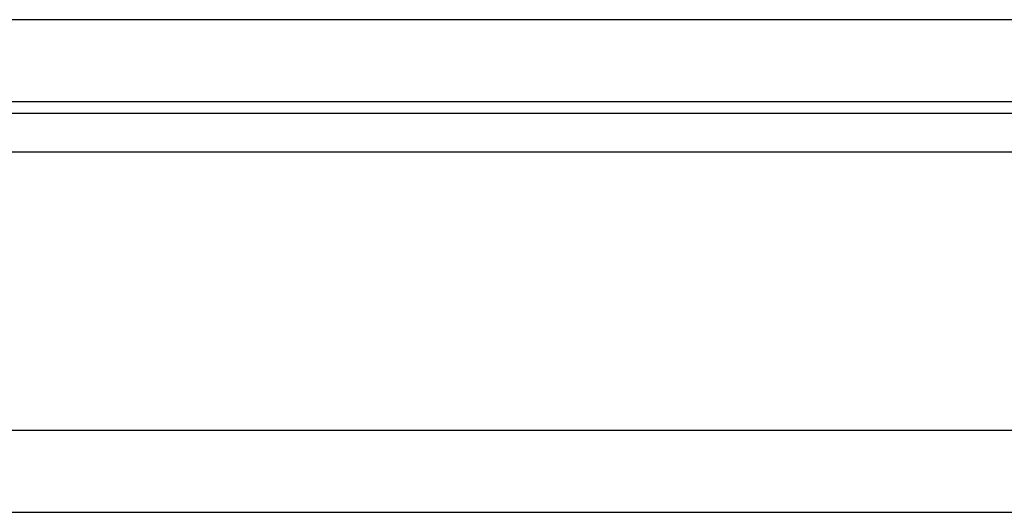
# Model space of a CAD drawing. Header units: millimetres. Extents: x -9 to 423, y 107 to 253.
# Tile 23 of 56: x 281 to 299, y 128 to 137. Entities that reach past the tile are written whole.
import ezdxf

# ---------------------------------------------------------------- set-up
doc = ezdxf.new("R2010")
doc.units = ezdxf.units.MM
doc.header["$LTSCALE"] = 0.15
doc.layers.add('OUT', color=3, linetype='CONTINUOUS')

msp = doc.modelspace()

# ---------------------------------------------------------------- linework, layer by layer
at = {"layer": 'OUT', "color": 0}
for p, q in [((368.428, 137.225), (245.428, 137.225)), ((368.428, 135.725), (245.428, 135.725)), ((207.322, 135.518), (410.458, 135.518)), ((206.961, 134.811), (410.458, 134.811)), ((206.572, 129.725), (410.458, 129.725)), ((160.458, 128.225), (410.458, 128.225))]:
    msp.add_line(p, q, dxfattribs=at)

doc.saveas('drawing.dxf')
